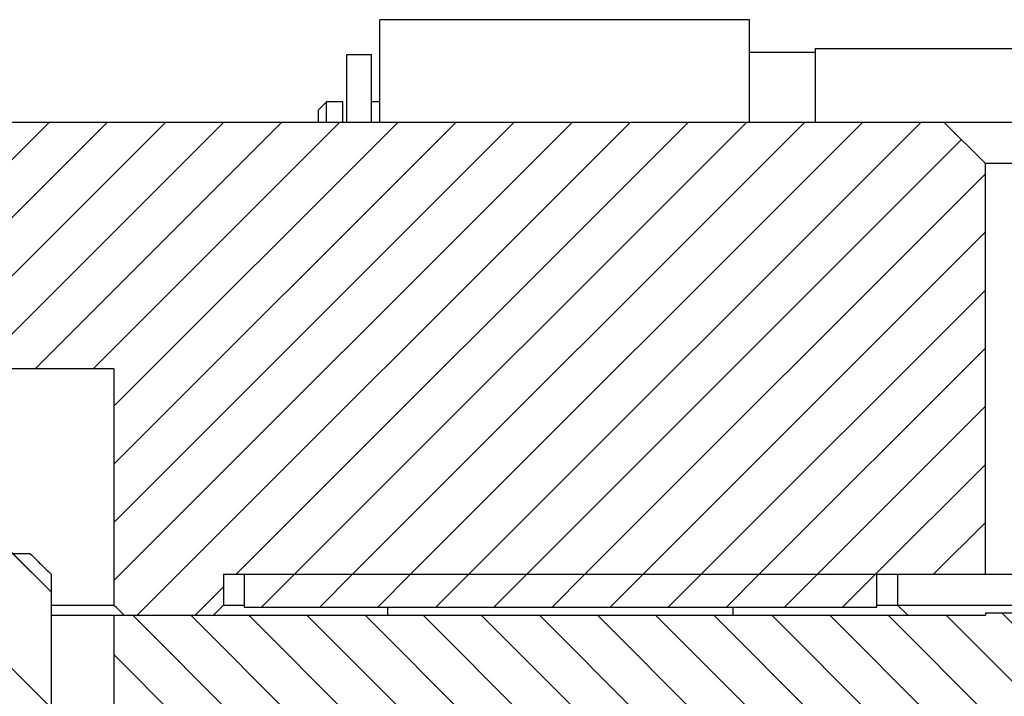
# Model space of a CAD drawing. Extents: x -1763 to 4575, y -3429 to 1051.
# Tile 124 of 174: x 3232 to 3256, y -2433 to -2416. Entities that reach past the tile are written whole.
import ezdxf

# ---------------------------------------------------------------- set-up
doc = ezdxf.new("R2010")
doc.units = 0
doc.linetypes.add('DASHED', pattern=[15, 7, -8])
doc.layers.get('0').update_dxf_attribs({"linetype": 'CONTINUOUS'})
doc.layers.add('1', color=7, linetype='CONTINUOUS')
pattern_1 = [(135, (-1142.24, -11857.8625), (-1.41421356, -1.41421356), [])]
pattern_2 = [(225, (-1142.2401, -11857.8625), (0.70710678, -0.70710678), [])]

# ---------------------------------------------------------------- blocks, each defined once
blk = doc.blocks.new('Z-STACK', base_point=(-660.966, -2583.474))
at = {"linetype": 'CONTINUOUS'}
h = blk.add_hatch(dxfattribs=at)
h.set_pattern_fill('USER', color=1, angle=225, pattern_type=0)
h.set_pattern_definition(pattern_2)
edge = h.paths.add_edge_path()
edge.add_line((3223.311, -2420.66), (3223.311, -2424.66))
edge.add_line((3223.311, -2424.66), (3234.24, -2424.66))
edge.add_line((3234.24, -2424.66), (3234.24, -2430.41))
edge.add_spline(control_points=[(3234.24, -2430.41), (3234.282, -2430.452), (3234.367, -2430.535), (3234.452, -2430.618), (3234.494, -2430.66)], knot_values=[0, 0, 0, 0, 0.178396, 0.356792, 0.356792, 0.356792, 0.356792], degree=3, periodic=0)
edge.add_line((3234.494, -2430.66), (3235.311, -2430.66))
edge.add_line((3235.311, -2430.66), (3236.661, -2430.66))
edge.add_line((3236.661, -2430.66), (3236.911, -2430.41))
edge.add_line((3236.911, -2430.41), (3236.911, -2429.66))
edge.add_line((3236.911, -2429.66), (3237.411, -2429.66))
edge.add_line((3237.411, -2429.66), (3240.911, -2429.66))
edge.add_line((3240.911, -2429.66), (3242.911, -2429.66))
edge.add_line((3242.911, -2429.66), (3247.311, -2429.66))
edge.add_line((3247.311, -2429.66), (3249.311, -2429.66))
edge.add_line((3249.311, -2429.66), (3252.811, -2429.66))
edge.add_line((3252.811, -2429.66), (3253.311, -2429.66))
edge.add_line((3253.311, -2429.66), (3255.451, -2429.66))
edge.add_line((3255.451, -2429.66), (3255.451, -2419.66))
edge.add_line((3255.451, -2419.66), (3254.451, -2418.66))
edge.add_line((3254.451, -2418.66), (3225.311, -2418.66))
edge.add_line((3225.311, -2418.66), (3223.311, -2420.66))
h = blk.add_hatch(dxfattribs=at)
h.set_pattern_fill('USER', color=4, scale=2, angle=135, pattern_type=0)
h.set_pattern_definition(pattern_1)
edge = h.paths.add_edge_path()
edge.add_line((3220.446, -2457.66), (3232.712, -2457.66))
edge.add_line((3232.712, -2457.66), (3232.712, -2429.66))
edge.add_spline(control_points=[(3232.712, -2429.66), (3232.627, -2429.577), (3232.457, -2429.41), (3232.287, -2429.243), (3232.202, -2429.16)], knot_values=[0, 0, 0, 0, 0.35694, 0.71388, 0.71388, 0.71388, 0.71388], degree=3, periodic=0)
edge.add_line((3232.202, -2429.16), (3220.959, -2429.16))
edge.add_spline(control_points=[(3220.959, -2429.16), (3220.873, -2429.243), (3220.703, -2429.41), (3220.532, -2429.577), (3220.446, -2429.66)], knot_values=[0, 0, 0, 0, 0.358121, 0.716243, 0.716243, 0.716243, 0.716243], degree=3, periodic=0)
edge.add_line((3220.446, -2429.66), (3220.446, -2457.66))
h = blk.add_hatch(dxfattribs=at)
h.set_pattern_fill('USER', color=1, angle=225, pattern_type=0)
h.set_pattern_definition(pattern_2)
h.paths.add_polyline_path([(3252.811, -2429.66), (3249.311, -2429.66), (3247.311, -2429.66), (3242.911, -2429.66), (3240.911, -2429.66), (3237.411, -2429.66), (3237.411, -2430.46), (3239.761, -2430.46), (3240.391, -2430.46), (3241.509, -2430.46), (3241.803, -2430.46), (3242.153, -2430.46), (3242.206, -2430.46), (3242.314, -2430.46), (3244.061, -2430.46), (3252.811, -2430.46)])
h = blk.add_hatch(dxfattribs=at)
h.set_pattern_fill('USER', color=3, angle=135, pattern_type=0)
h.set_pattern_definition([(135, (-1142.2401, -11857.8625), (-0.70710678, -0.70710678), [])])
h.paths.add_polyline_path([(3262.982, -2434.16), (3262.459, -2434.16), (3262.263, -2434.16), (3262.261, -2434.16), (3262.141, -2434.16), (3262.141, -2434.21), (3260.541, -2434.21), (3260.541, -2434.16), (3260.467, -2434.16), (3259.601, -2434.16), (3259.601, -2434.21), (3258.001, -2434.21), (3258.001, -2434.16), (3257.07, -2434.16), (3257.061, -2434.16), (3257.061, -2434.21), (3255.461, -2434.21), (3255.461, -2434.16), (3255.274, -2434.16), (3255.078, -2434.16), (3254.521, -2434.16), (3254.521, -2434.21), (3252.921, -2434.21), (3252.921, -2434.16), (3251.981, -2434.16), (3251.981, -2434.21), (3250.381, -2434.21), (3250.381, -2434.16), (3249.886, -2434.16), (3249.69, -2434.16), (3249.441, -2434.16), (3249.441, -2434.21), (3247.841, -2434.21), (3247.841, -2434.16), (3246.901, -2434.16), (3246.901, -2434.21), (3245.301, -2434.21), (3245.301, -2434.16), (3245.066, -2434.16), (3244.684, -2434.16), (3244.498, -2434.16), (3244.361, -2434.16), (3244.361, -2434.21), (3242.761, -2434.21), (3242.761, -2434.16), (3242.702, -2434.16), (3242.506, -2434.16), (3242.237, -2434.16), (3241.855, -2434.16), (3241.821, -2434.16), (3241.821, -2434.21), (3240.221, -2434.21), (3240.221, -2434.16), (3239.874, -2434.16), (3239.492, -2434.16), (3239.281, -2434.16), (3239.11, -2434.16), (3238.914, -2434.16), (3238.645, -2434.16), (3238.285, -2434.16), (3238.263, -2434.16), (3237.882, -2434.16), (3237.681, -2434.16), (3237.5, -2434.16), (3237.407, -2434.16), (3237.314, -2434.16), (3237.118, -2434.16), (3237.053, -2434.16), (3237.045, -2434.16), (3236.741, -2434.16), (3236.663, -2434.16), (3236.282, -2434.16), (3235.9, -2434.16), (3235.78, -2434.16), (3235.518, -2434.16), (3235.322, -2434.16), (3235.141, -2434.16), (3235.053, -2434.16), (3234.671, -2434.16), (3234.24, -2434.16), (3234.24, -2430.66), (3234.494, -2430.66), (3235.311, -2430.66), (3236.661, -2430.66), (3237.561, -2430.66), (3240.911, -2430.66), (3249.311, -2430.66), (3253.561, -2430.66), (3255.451, -2430.66), (3255.451, -2430.61), (3293.291, -2430.61), (3293.291, -2430.66), (3293.291, -2434.16), (3292.621, -2434.16), (3292.368, -2434.16), (3291.021, -2434.16), (3290.081, -2434.16), (3290.081, -2434.21), (3288.481, -2434.21), (3288.481, -2434.16), (3287.541, -2434.16), (3287.541, -2434.21), (3285.941, -2434.21), (3285.941, -2434.16), (3285.001, -2434.16), (3285.001, -2434.21), (3283.401, -2434.21), (3283.401, -2434.16), (3282.461, -2434.16), (3282.461, -2434.21), (3282.161, -2434.21), (3281.161, -2434.21), (3280.861, -2434.21), (3280.861, -2434.16), (3279.921, -2434.16), (3279.921, -2434.21), (3279.621, -2434.21), (3278.621, -2434.21), (3278.321, -2434.21), (3278.321, -2434.16), (3277.381, -2434.16), (3277.381, -2434.21), (3277.081, -2434.21), (3276.081, -2434.21), (3275.781, -2434.21), (3275.781, -2434.16), (3274.841, -2434.16), (3274.841, -2434.21), (3273.241, -2434.21), (3273.241, -2434.16), (3272.301, -2434.16), (3272.301, -2434.21), (3270.701, -2434.21), (3270.701, -2434.16), (3269.761, -2434.16), (3269.761, -2434.21), (3268.161, -2434.21), (3268.161, -2434.16), (3267.221, -2434.16), (3267.221, -2434.21), (3265.621, -2434.21), (3265.621, -2434.16), (3265.332, -2434.16), (3264.877, -2434.16), (3264.681, -2434.16), (3264.681, -2434.21), (3263.081, -2434.21), (3263.081, -2434.16)])
at = {"layer": '1', "linetype": 'CONTINUOUS'}
h = blk.add_hatch(dxfattribs=at)
h.set_pattern_fill('USER', color=4, scale=2, angle=135, pattern_type=0)
h.set_pattern_definition(pattern_1)
h.paths.add_polyline_path([(3232.712, -2457.46), (3232.712, -2429.46), (3232.202, -2428.96), (3220.959, -2428.96), (3220.446, -2429.46), (3220.446, -2457.46)])
at = {"color": 7, "linetype": 'CONTINUOUS'}
for p, q in [((3249.711, -2416.16), (3240.711, -2416.16)), ((3240.711, -2418.66), (3240.711, -2416.16)), ((3249.711, -2416.96), (3249.711, -2416.16)), ((3251.311, -2416.96), (3249.711, -2416.96)), ((3249.711, -2418.16), (3249.711, -2416.96)), ((3251.311, -2416.86), (3251.311, -2416.96)), ((3251.311, -2416.86), (3266.811, -2416.86)), ((3251.311, -2416.96), (3251.311, -2418.66)), ((3239.911, -2417.01), (3240.511, -2417.01)), ((3239.911, -2418.66), (3239.911, -2417.01)), ((3240.511, -2418.16), (3240.511, -2417.01)), ((3239.211, -2418.36), (3239.411, -2418.16)), ((3239.411, -2418.66), (3239.411, -2418.16)), ((3239.811, -2418.16), (3239.411, -2418.16)), ((3239.811, -2418.66), (3239.811, -2418.16)), ((3240.711, -2418.16), (3240.511, -2418.16)), ((3240.511, -2418.66), (3240.511, -2418.16)), ((3249.711, -2418.66), (3249.711, -2418.16)), ((3239.211, -2418.36), (3239.211, -2418.66)), ((3254.451, -2418.66), (3225.311, -2418.66)), ((3255.451, -2419.66), (3254.451, -2418.66)), ((3259.451, -2418.66), (3254.451, -2418.66)), ((3255.451, -2429.66), (3255.451, -2419.66)), ((3259.451, -2419.66), (3255.451, -2419.66)), ((3234.24, -2424.66), (3223.311, -2424.66)), ((3234.24, -2424.66), (3234.24, -2430.41)), ((3236.911, -2429.66), (3236.911, -2430.41)), ((3236.911, -2429.66), (3237.411, -2429.66)), ((3237.411, -2429.66), (3240.911, -2429.66)), ((3237.411, -2429.66), (3240.911, -2429.66)), ((3237.411, -2429.66), (3237.411, -2430.46)), ((3240.911, -2429.66), (3242.911, -2429.66)), ((3240.911, -2429.66), (3242.911, -2429.66)), ((3242.911, -2429.66), (3247.311, -2429.66)), ((3242.911, -2429.66), (3247.311, -2429.66)), ((3247.311, -2429.66), (3249.311, -2429.66)), ((3247.311, -2429.66), (3249.311, -2429.66)), ((3249.311, -2429.66), (3252.811, -2429.66)), ((3249.311, -2429.66), (3252.811, -2429.66)), ((3252.811, -2429.66), (3253.311, -2429.66)), ((3252.811, -2430.46), (3252.811, -2429.66)), ((3253.311, -2429.66), (3255.451, -2429.66)), ((3253.311, -2429.66), (3253.311, -2430.41)), ((3255.451, -2429.66), (3259.451, -2429.66)), ((3232.712, -2430.41), (3234.24, -2430.41)), ((3236.911, -2430.41), (3236.661, -2430.66)), ((3236.911, -2430.41), (3237.411, -2430.41)), ((3252.811, -2430.41), (3253.311, -2430.41)), ((3253.311, -2430.41), (3253.561, -2430.66)), ((3253.311, -2430.41), (3261.478, -2430.41)), ((3232.712, -2430.66), (3234.24, -2430.66)), ((3234.24, -2430.66), (3234.494, -2430.66)), ((3234.494, -2430.66), (3235.311, -2430.66)), ((3234.494, -2430.66), (3235.311, -2430.66)), ((3235.311, -2430.66), (3236.661, -2430.66)), ((3235.311, -2430.66), (3236.661, -2430.66)), ((3236.661, -2430.66), (3237.561, -2430.66)), ((3237.411, -2430.46), (3239.761, -2430.46)), ((3237.561, -2430.66), (3240.911, -2430.66)), ((3239.761, -2430.46), (3240.391, -2430.46)), ((3240.391, -2430.46), (3241.509, -2430.46)), ((3240.911, -2430.66), (3249.311, -2430.66)), ((3241.509, -2430.46), (3241.803, -2430.46)), ((3241.803, -2430.46), (3242.153, -2430.46)), ((3242.153, -2430.46), (3242.206, -2430.46)), ((3242.206, -2430.46), (3242.314, -2430.46)), ((3242.314, -2430.46), (3244.061, -2430.46)), ((3244.061, -2430.46), (3252.811, -2430.46)), ((3249.311, -2430.66), (3253.561, -2430.66)), ((3253.561, -2430.66), (3255.451, -2430.66)), ((3293.291, -2430.61), (3255.451, -2430.61)), ((3255.451, -2430.61), (3255.451, -2430.66))]:
    blk.add_line(p, q, dxfattribs=at)
at = {"color": 7, "linetype": 'DASHED'}
for p, q in [((3249.711, -2416.16), (3240.711, -2416.16)), ((3240.711, -2418.66), (3240.711, -2416.16)), ((3249.711, -2416.96), (3249.711, -2416.16)), ((3249.711, -2418.16), (3249.711, -2416.96)), ((3251.311, -2416.96), (3249.711, -2416.96)), ((3249.711, -2418.16), (3249.711, -2416.96)), ((3249.711, -2418.16), (3249.711, -2416.96)), ((3251.311, -2416.86), (3251.311, -2416.96)), ((3251.311, -2416.86), (3266.811, -2416.86)), ((3251.311, -2416.96), (3251.311, -2418.66)), ((3239.911, -2417.01), (3240.511, -2417.01)), ((3239.911, -2418.66), (3239.911, -2417.01)), ((3240.511, -2418.16), (3240.511, -2417.01)), ((3239.211, -2418.36), (3239.411, -2418.16)), ((3239.411, -2418.66), (3239.411, -2418.16)), ((3239.811, -2418.16), (3239.411, -2418.16)), ((3239.811, -2418.66), (3239.811, -2418.16)), ((3240.511, -2418.66), (3240.511, -2418.16)), ((3240.511, -2418.66), (3240.511, -2418.16)), ((3240.711, -2418.16), (3240.511, -2418.16)), ((3240.511, -2418.66), (3240.511, -2418.16)), ((3249.711, -2418.66), (3249.711, -2418.16)), ((3249.711, -2418.66), (3249.711, -2418.16)), ((3249.711, -2418.66), (3249.711, -2418.16)), ((3239.211, -2418.36), (3239.211, -2418.66)), ((3232.712, -2430.66), (3234.24, -2430.66)), ((3234.24, -2430.66), (3234.494, -2430.66)), ((3236.661, -2430.66), (3237.561, -2430.66)), ((3237.561, -2430.66), (3240.911, -2430.66)), ((3239.761, -2430.46), (3240.391, -2430.46)), ((3240.391, -2430.46), (3241.509, -2430.46)), ((3240.911, -2430.66), (3249.311, -2430.66)), ((3241.509, -2430.46), (3241.803, -2430.46)), ((3241.803, -2430.46), (3242.153, -2430.46)), ((3242.153, -2430.46), (3242.206, -2430.46)), ((3242.206, -2430.46), (3242.314, -2430.46)), ((3242.314, -2430.46), (3244.061, -2430.46)), ((3249.311, -2430.66), (3253.561, -2430.66)), ((3253.561, -2430.66), (3255.451, -2430.66))]:
    blk.add_line(p, q, dxfattribs=at)
at = {"color": 4, "linetype": 'CONTINUOUS'}
for p, q in [((3232.202, -2429.16), (3220.959, -2429.16)), ((3232.712, -2429.66), (3232.712, -2457.66))]:
    blk.add_line(p, q, dxfattribs=at)
at = {"color": 3, "linetype": 'CONTINUOUS'}
blk.add_line((3234.24, -2430.66), (3234.24, -2434.16), dxfattribs=at)
at = {"color": 1, "linetype": 'CONTINUOUS'}
for p, q in [((3240.911, -2430.66), (3240.911, -2430.46)), ((3249.311, -2430.66), (3249.311, -2430.46))]:
    blk.add_line(p, q, dxfattribs=at)
at = {"color": 4, "linetype": 'CONTINUOUS'}
blk.add_open_spline([(3232.202, -2429.16), (3232.287, -2429.244), (3232.372, -2429.327), (3232.457, -2429.41), (3232.542, -2429.493), (3232.626, -2429.576), (3232.712, -2429.66)], degree=3, knots=[0, 0, 0, 0, 0.3569399, 0.3569399, 0.3569399, 0.7138798, 0.7138798, 0.7138798, 0.7138798], dxfattribs=at)
at = {"color": 7, "linetype": 'CONTINUOUS'}
blk.add_open_spline([(3234.494, -2430.66), (3234.452, -2430.618), (3234.409, -2430.577), (3234.367, -2430.535), (3234.324, -2430.493), (3234.282, -2430.452), (3234.24, -2430.41)], degree=3, knots=[0, 0, 0, 0, 0.178396, 0.178396, 0.178396, 0.3567919, 0.3567919, 0.3567919, 0.3567919], dxfattribs=at)

msp = doc.modelspace()

# ---------------------------------------------------------------- block references
at = {"layer": '1'}
msp.add_blockref('Z-STACK', (-660.966, -2583.474), dxfattribs=at)

doc.saveas('drawing.dxf')
